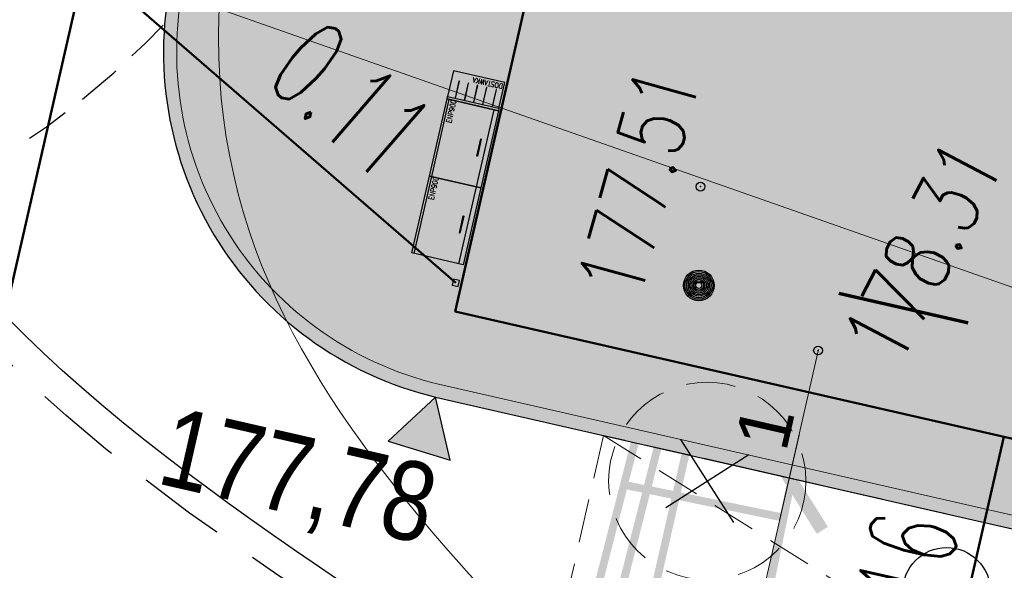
# Model space of a CAD drawing. Header units: metres. Extents: x 964 to 7125, y -212 to 9570.
# Tile 25 of 185: x 1673.92 to 1685.15, y 244.2 to 250.47. Entities that reach past the tile are written whole.
import ezdxf
from ezdxf import colors
from ezdxf.entities.mleader import LeaderData, LeaderLine
from ezdxf.enums import TextEntityAlignment as Align
from ezdxf.math import Vec2, Vec3

# ---------------------------------------------------------------- set-up
doc = ezdxf.new("R2010")
doc.units = ezdxf.units.M
for name, pattern in [('0', [0]), ('1081', [1.5, 1, -0.5]), ('3820', [1.75, 1.25, -0.5]), ('3901', [0]), ('CIĄGłA', [0]), ('DASH', [0.75, 0.5, -0.25]), ('DASHED', [0.75, 0.5, -0.25]), ('HIDDEN', [0.375, 0.25, -0.125])]:
    doc.linetypes.add(name, pattern=pattern)
for name, color, linetype, lineweight in [('- AGP-1_OPISY', 7, 'Continuous', 13), ('_IE', 240, 'Continuous', 9), ('AGP1_BUDYNKI', 7, 'Continuous', 50), ('AGP1_HATCH', 7, 'Continuous', 5), ('AGP1_koncepcja', 6, 'Continuous', 50), ('AGP1_KRAWEZNIKI GRUBOŚCI', 7, 'Continuous', 15), ('AGP1_KRAWEZNIKI NOWE', 7, 'Continuous', 30), ('AGP1_OPISY', 7, 'Continuous', 13), ('AGP1_WYMIARY', 7, 'Continuous', 15), ('AGP1_ZIELEN', 1, 'Continuous', 15), ('IS-KD-czysta', 92, 'Continuous', 50), ('IS-KD-czysta-studnie', 94, 'Continuous', 30), ('IS-KD-opis', 96, 'Continuous', 30), ('IS-KD-opis-rzedne', 96, 'Continuous', 30), ('MIEJCA PARKINGOWE', 7, 'Continuous', 9)]:
    doc.layers.add(name, color=color, linetype=linetype, lineweight=lineweight)
for name, color, linetype in [('0S', 7, 'Continuous'), ('Dzialki', 7, 'Continuous'), ('OT_Ogrodzenia', 7, 'Continuous'), ('OT_ZagospodarowanieTerenu', 7, 'Continuous'), ('SKARPA2', 7, 'Continuous'), ('WYMIARY', 9, 'Continuous'), ('ZP_strefy oddziaływania', 8, 'HIDDEN'), ('zz-odwodnienie', 5, 'Continuous')]:
    doc.layers.add(name, color=color, linetype=linetype)
doc.styles.add('ARIAL', font='arial.ttf')
doc.styles.add('IS-0.6', font='simplex.shx', dxfattribs={"width": 0.6})
doc.styles.add('JACEK_07', font='SIMPLEX.SHX', dxfattribs={"width": 0.7})
doc.styles.get("Standard").update_dxf_attribs({"font": 'arial.ttf'})
doc.styles.add('STYL_ARIAL', font='simplex', dxfattribs={"width": 0.75, "oblique": 0.1})
pattern_1 = [(270, (-21204.567, -9422.822), (9.525, -2e-15), [])]

# ---------------------------------------------------------------- blocks, each defined once
blk = doc.blocks.new('drzewo_liściaste_symbol')
at = {"layer": 'AGP1_ZIELEN', "color": 11, "lineweight": 30, "true_color": 0xf27172, "transparency": 33554559}
for p, q in [((0.53, -0.53), (-0.53, 0.53)), ((-0.53, -0.53), (0.53, 0.53))]:
    blk.add_line(p, q, dxfattribs=at)
at = {"layer": 'AGP1_ZIELEN', "color": 252, "linetype": 'DASHED', "lineweight": 5, "ltscale": 1.5, "true_color": 0x939598}
blk.add_circle((0, 0), 1.5, dxfattribs=at)
blk = doc.blocks.new('DRZEWA DO WYCINKI 20240606')
at = {"layer": 'AGP1_ZIELEN', "lineweight": 9, "xscale": 0.75, "yscale": 0.75, "zscale": 0.75, "rotation": 347.6011741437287}
for p in [(2222.966, 209.759), (2221.913, 207.518)]:
    blk.add_blockref('drzewo_liściaste_symbol', p, dxfattribs=at)
blk = doc.blocks.new('d_rzędna')
at = {"layer": 'zz-odwodnienie'}
blk.add_hatch(color=0, dxfattribs=at).paths.add_polyline_path([(0, 0), (0.369, 0.639), (-0.369, 0.639)])
at = {"layer": 'zz-odwodnienie', "color": 0}
for p, q in [((-0.369, 0.639), (0, 0)), ((0.369, 0.639), (-0.369, 0.639)), ((-0.369, 0.639), (0, 0)), ((0.369, 0.639), (-0.369, 0.639)), ((0, 0), (0.369, 0.639)), ((0, 0), (0.369, 0.639))]:
    blk.add_line(p, q, dxfattribs=at)
blk = doc.blocks.new('_ArchTick')
at = {"layer": 'WYMIARY', "color": 0, "linetype": 'Continuous', "const_width": 0.15}
blk.add_lwpolyline([(-0.5, -0.5), (0.5, 0.5)], dxfattribs=at)
blk = doc.blocks.new('OTZK1')
at = {"color": 0}
blk.add_circle((0.5, 0.5), 0.5, dxfattribs=at)
blk = doc.blocks.new('RTPW02')
at = {"color": 0}
blk.add_circle((0, 0), 0.05, dxfattribs=at)
blk = doc.blocks.new('IS-opis-studni-P-0.6')
at = {"color": 0, "linetype": 'Continuous', "lineweight": 15, "transparency": 16777216}
blk.add_line((0, 0), (3.5, 0), dxfattribs=at)
at = {"color": 0, "linetype": 'Continuous', "lineweight": -2, "transparency": 16777216, "style": 'IS-0.6', "width": 0.6}
for p in [(1.75, 0.25), (1.75, -1.25), (1.75, -2.5)]:
    blk.add_attdef('000,00', text='', height=1, dxfattribs=at).set_placement(p, align=Align.CENTER)
blk.add_attdef('S0', text='', height=1.25, dxfattribs=at).set_placement((3.75, 0), align=Align.MIDDLE_LEFT)
blk = doc.blocks.new('_None', base_point=(2.5, 0))

msp = doc.modelspace()

# ---------------------------------------------------------------- hatches: boundary and pattern name
h = msp.add_hatch()
h.set_pattern_fill('ANSI31', color=256, scale=3, angle=225, style=0)
h.set_pattern_definition(pattern_1)
h.paths.add_polyline_path([(1678.82, 249.56), (1679.33, 249.444), (1679.134, 248.586), (1678.624, 248.703)])
h = msp.add_hatch()
h.set_pattern_fill('ANSI31', color=256, scale=3, angle=225, style=0)
h.set_pattern_definition(pattern_1)
h.paths.add_polyline_path([(1678.619, 248.683), (1679.129, 248.567), (1678.934, 247.709), (1678.424, 247.825)])
at = {"layer": 'AGP1_HATCH', "transparency": 33554625}
h = msp.add_hatch(dxfattribs=at)
h.set_pattern_fill('GRASS', color=8, scale=0.02)
h.set_pattern_definition([(90, (-261.60576, 0), (-0.359210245, 0.359210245), [0.09525, -0.62317049]), (45, (-261.60576, 0), (-0.35921024, 0.35921024), [0.09525, -0.41275]), (135, (-261.60576, 0), (-0.35921024, -0.35921024), [0.09525, -0.41275])])
edge = h.paths.add_edge_path()
edge.add_line((1656.422, 281.175), (1656.127, 280.104))
edge.add_arc((1693.613, 442.4), 166.569, 256.99439, 258.15001)
edge.add_line((1659.408, 279.381), (1659.688, 279.32))
edge.add_line((1659.688, 279.32), (1659.806, 279.868))
edge.add_line((1659.806, 279.868), (1661.429, 279.518))
edge.add_line((1661.429, 279.518), (1661.311, 278.971))
edge.add_line((1661.311, 278.971), (1671.859, 276.699))
edge.add_line((1671.859, 276.699), (1672.89, 277.431))
edge.add_line((1672.89, 277.431), (1656.422, 281.175))
edge = h.paths.add_edge_path()
edge.add_line((1672.89, 277.431), (1671.859, 276.699))
edge.add_line((1671.859, 276.699), (1700.067, 270.625))
edge.add_arc((1697.572, 261.982), 8.996, -9.9, 73.8971, ccw=False)
edge.add_line((1706.434, 260.435), (1699.675, 230.82))
edge.add_line((1699.675, 230.82), (1699.039, 230.965))
edge.add_line((1699.039, 230.965), (1697.66, 224.923))
edge.add_line((1697.66, 224.923), (1693.428, 225.889))
edge.add_line((1693.428, 225.889), (1694.802, 231.912))
edge.add_line((1694.802, 231.912), (1691.417, 230.989))
edge.add_line((1691.417, 230.989), (1687.62, 231.856))
edge.add_line((1687.62, 231.856), (1687.209, 230.055))
edge.add_line((1687.209, 230.055), (1682.489, 231.129))
edge.add_line((1682.489, 231.129), (1682.9, 232.933))
edge.add_line((1682.9, 232.933), (1676.827, 234.319))
edge.add_line((1676.827, 234.319), (1675.092, 235.491))
edge.add_arc((1674.593, 234.803), 0.85, 53.9932, 167.1431)
edge.add_line((1673.764, 234.992), (1672.473, 229.338))
edge.add_line((1672.473, 229.338), (1668.33, 230.283))
edge.add_line((1668.33, 230.283), (1668.697, 231.892))
edge.add_line((1668.697, 231.892), (1649.54, 236.264))
edge.add_line((1649.54, 236.264), (1649.54, 236.264))
edge.add_line((1649.54, 236.264), (1649.974, 238.166))
edge.add_line((1649.974, 238.166), (1646.074, 239.056))
edge.add_line((1646.074, 239.056), (1646.786, 242.175))
edge.add_line((1646.786, 242.175), (1651.997, 262.804))
edge.add_arc((1649.234, 263.502), 2.85, 345.8235, 357.6929)
edge.add_line((1652.081, 263.387), (1652.176, 265.726))
edge.add_line((1652.176, 265.726), (1643.652, 234.685))
edge.add_line((1643.652, 234.685), (1698.062, 222.315))
edge.add_line((1698.062, 222.315), (1709.122, 269.195))
edge.add_line((1709.122, 269.195), (1672.89, 277.431))
at = {"layer": 'AGP1_HATCH', "transparency": 33554477}
h = msp.add_hatch(color=8, dxfattribs=at)
h.dxf.hatch_style = 1
h.paths.add_polyline_path([(1681.679, 259.385), (1697.035, 255.88), (1694.241, 243.641), (1678.886, 247.145)], flags=16)
edge = h.paths.add_edge_path(flags=16)
edge.add_line((1685.185, 266.431), (1685.041, 265.797))
edge.add_line((1685.041, 265.797), (1679.484, 267.066))
edge.add_line((1679.484, 267.066), (1679.628, 267.7))
edge.add_arc((1680.457, 267.51), 0.85, 77.143, 167.143, ccw=False)
edge.add_line((1680.646, 268.339), (1684.546, 267.449))
edge.add_arc((1684.357, 266.62), 0.85, -12.857, 77.143, ccw=False)
edge = h.paths.add_edge_path()
edge.add_line((1698.176, 256.389), (1688.505, 258.596))
edge.add_line((1688.505, 258.596), (1688.984, 260.692))
edge.add_line((1688.984, 260.692), (1693.439, 259.675))
edge.add_line((1693.439, 259.675), (1694.664, 265.073))
edge.add_arc((1694.414, 264.151), 0.955, 74.8696, 168.3871)
edge.add_line((1693.479, 264.343), (1692.631, 260.629))
edge.add_line((1692.631, 260.629), (1684.442, 262.498))
edge.add_line((1684.442, 262.498), (1685.332, 266.398))
edge.add_arc((1684.357, 266.62), 1, 347.143, 437.143)
edge.add_line((1684.579, 267.595), (1680.679, 268.485))
edge.add_arc((1680.457, 267.51), 1, 77.143, 167.143)
edge.add_line((1679.482, 267.733), (1679.304, 266.953))
edge.add_line((1679.304, 266.953), (1684.179, 265.84))
edge.add_line((1684.179, 265.84), (1682.821, 259.893))
edge.add_line((1682.821, 259.893), (1678.938, 260.78))
edge.add_arc((1678.715, 259.783), 1.022, 77.4136, 166.3038)
edge.add_line((1677.723, 260.025), (1675.69, 251.12))
edge.add_arc((1679.596, 250.098), 4.037, 165.3349, 256.6502)
edge.add_line((1678.663, 246.17), (1693.051, 242.887))
edge.add_arc((1693.49, 244.837), 1.999, 257.3113, 345.5302)
edge.add_line((1695.426, 244.337), (1698.176, 256.389))
at = {"layer": 'AGP1_HATCH', "transparency": 33554579}
h = msp.add_hatch(color=8, dxfattribs=at)
h.dxf.hatch_style = 1
h.paths.add_polyline_path([(1678.886, 247.145), (1694.241, 243.641), (1697.035, 255.88), (1681.679, 259.385)])

# ---------------------------------------------------------------- linework, layer by layer
at = {"layer": '- AGP-1_OPISY', "color": 8, "lineweight": 18}
msp.add_lwpolyline([(1678.886, 247.145), (1681.679, 259.385), (1685.111, 258.601), (1696.528, 255.996), (1697.035, 255.88), (1694.241, 243.641), (1678.886, 247.145)], dxfattribs=at)
at = {"color": 8}
for p, q in [((1678.619, 248.683), (1678.819, 249.561)), ((1679.129, 248.567), (1679.329, 249.444)), ((1678.418, 247.806), (1678.619, 248.683)), ((1678.928, 247.689), (1679.129, 248.567))]:
    msp.add_line(p, q, dxfattribs=at)
msp.add_lwpolyline([(1679.384, 249.462), (1679.451, 249.755), (1678.866, 249.888), (1678.799, 249.596)], dxfattribs=at)
for points in [[(1678.929, 249.771), (1678.884, 249.576), (1678.889, 249.575), (1678.934, 249.77)], [(1679.034, 249.747), (1678.989, 249.552), (1678.994, 249.551), (1679.038, 249.746)], [(1679.138, 249.724), (1679.094, 249.529), (1679.099, 249.527), (1679.143, 249.722)], [(1679.243, 249.7), (1679.199, 249.505), (1679.203, 249.504), (1679.248, 249.699)], [(1678.793, 249.567), (1678.799, 249.596), (1679.384, 249.462), (1679.378, 249.433)], [(1679.353, 249.675), (1679.308, 249.48), (1679.313, 249.479), (1679.357, 249.674)], [(1678.592, 248.689), (1678.793, 249.567), (1679.378, 249.433), (1679.177, 248.556)], [(1679.134, 248.916), (1679.178, 249.111), (1679.183, 249.11), (1679.139, 248.915)], [(1678.392, 247.812), (1678.592, 248.689), (1679.177, 248.556), (1678.977, 247.678)], [(1678.934, 248.039), (1678.978, 248.234), (1678.983, 248.233), (1678.938, 248.038)]]:
    msp.add_lwpolyline(points, close=True, dxfattribs=at)
at = {"color": 8, "linetype": '0', "lineweight": 30, "ltscale": 0.1}
msp.add_open_spline([(1686.067, 231.374), (1686.337, 232.456), (1688.143, 239.697), (1673.197, 244.258), (1670.511, 252.669), (1667.225, 256.469), (1668.028, 257.294), (1668.323, 257.597)], degree=3, knots=[0, 0, 0, 0, 3.201083, 21.422723, 30.578449, 32.539306, 33.682043, 33.682043, 33.682043, 33.682043], dxfattribs=at)
at = {"layer": '_IE', "color": 8}
for points in [[(1678.302, 253.321), (1677.412, 253.296), (1676.204, 250.76), (1678.78, 244.452), (1683.615, 237.823), (1683.065, 231.861)], [(1647.483, 247.474), (1659.771, 252.049), (1666.639, 252.862), (1678.157, 252.686)], [(1648.115, 240.582), (1648.732, 243.424), (1662.081, 252.238), (1664.449, 252.571), (1678.138, 252.604)], [(1668.144, 247.381), (1672.559, 251.17), (1678.138, 252.604)], [(1665.209, 249.713), (1666.364, 250.367), (1674.721, 252.214), (1678.127, 252.557)], [(1666.66, 248.761), (1669.989, 251.171), (1675.147, 252.055), (1678.118, 252.516)]]:
    msp.add_spline(points, degree=3, dxfattribs=at)
at = {"layer": '_IE', "color": 8, "linetype": 'CIĄGłA', "lineweight": 0}
for points in [[(1667.135, 248.32), (1671.656, 251.266), (1674.095, 252.204), (1677.971, 251.87)], [(1668.05, 247.468), (1670.371, 249.975), (1674.304, 251.817), (1677.942, 251.745)]]:
    msp.add_spline(points, degree=3, dxfattribs=at)
at = {"layer": 'AGP1_BUDYNKI', "color": 8, "linetype": 'CIĄGłA'}
msp.add_lwpolyline([(1694.241, 243.641), (1678.886, 247.145), (1681.679, 259.385), (1681.679, 259.385), (1697.035, 255.88), (1694.241, 243.641)], dxfattribs=at)
at = {"layer": 'AGP1_koncepcja', "color": 8, "linetype": 'DASHED', "lineweight": 30, "ltscale": 2}
msp.add_open_spline([(1685.865, 231.424), (1686.193, 232.433), (1687.384, 240.162), (1672.778, 243.746), (1670.323, 252.885), (1666.921, 256.567), (1667.877, 257.483), (1668.143, 257.756)], degree=3, knots=[0, 0, 0, 0, 3.183067, 21.404707, 30.560433, 32.52129, 33.664026, 33.664026, 33.664026, 33.664026], dxfattribs=at)
at = {"layer": 'AGP1_KRAWEZNIKI GRUBOŚCI', "color": 8}
msp.add_lwpolyline([(1684.325, 265.807), (1682.934, 259.714), (1678.911, 260.632, 0.423891), (1677.859, 259.95), (1677.853, 259.922), (1675.836, 251.084, 0.421112), (1678.697, 246.317), (1693.084, 243.033, 0.404777), (1695.28, 244.373), (1697.997, 256.276), (1688.325, 258.483), (1688.871, 260.872), (1693.326, 259.855), (1694.489, 264.951, 0.375487), (1693.625, 264.311), (1692.744, 260.449), (1688.942, 261.317)], format="xyb", dxfattribs=at)
at = {"layer": 'AGP1_KRAWEZNIKI NOWE', "color": 8, "linetype": 'CIĄGłA'}
msp.add_line((1678.663, 246.17), (1693.051, 242.887), dxfattribs=at)
msp.add_arc((1679.595, 250.098), 4.037, 165.3321, 256.653, dxfattribs=at)
at = {"layer": 'AGP1_OPISY', "color": 8, "const_width": 0.0379}
msp.add_lwpolyline([(1683.261, 247.352), (1684.738, 247.015)], dxfattribs=at)
at = {"layer": 'AGP1_WYMIARY', "color": 8, "linetype": 'CIĄGłA', "lineweight": 0}
for p, q in [((1683.032, 246.712), (1682.587, 244.762)), ((1682.921, 246.225), (1681.946, 246.447)), ((1682.809, 245.737), (1681.808, 241.35)), ((1682.698, 245.25), (1681.723, 245.472)), ((1682.698, 245.25), (1683.673, 245.027))]:
    msp.add_line(p, q, dxfattribs=at)
at = {"layer": 'Dzialki', "color": 8, "const_width": 0.09}
msp.add_lwpolyline([(1703.462, 245.205), (1649.882, 257.395)], dxfattribs=at)
at = {"layer": 'IS-KD-czysta', "color": 8, "ltscale": 2}
for p, q in [((1674.667, 251.131), (1671.655, 237.935)), ((1678.894, 247.472), (1675.045, 250.804)), ((1685.145, 245.717), (1684.242, 241.76))]:
    msp.add_line(p, q, dxfattribs=at)
at = {"layer": 'IS-KD-czysta-studnie'}
msp.add_lwpolyline([(1678.852, 247.445), (1678.92, 247.43), (1678.936, 247.498), (1678.867, 247.514)], close=True, dxfattribs=at)
at = {"layer": 'MIEJCA PARKINGOWE', "color": 8, "linetype": 'DASH', "lineweight": 0}
for points in [[(1690.328, 243.508), (1680.579, 245.733), (1679.8, 242.321), (1689.549, 240.096), (1690.328, 243.508)], [(1680.579, 245.733), (1689.549, 240.096)]]:
    msp.add_lwpolyline(points, dxfattribs=at)
at = {"layer": 'OT_Ogrodzenia', "color": 251, "linetype": '3901', "true_color": 0x636466, "const_width": 0.09}
msp.add_lwpolyline([(1687.222, 269.245), (1678.532, 235.145)], dxfattribs=at)
at = {"layer": 'OT_Ogrodzenia', "color": 251, "true_color": 0x636466}
for radius in [0.175, 0.158, 0.14, 0.122, 0.105, 0.0875, 0.07, 0.0525, 0.035]:
    msp.add_circle((1681.665, 247.442), radius, dxfattribs=at)
at = {"layer": 'OT_ZagospodarowanieTerenu', "color": 251, "linetype": '1081', "true_color": 0x636466, "const_width": 0.09}
msp.add_lwpolyline([(1718.542, 260.235), (1716.922, 265.535), (1697.322, 266.435), (1683.672, 254.995), (1678.992, 234.455), (1682.282, 232.495), (1682.662, 227.255), (1698.832, 221.325), (1696.322, 206.435), (1703.682, 205.955), (1707.562, 209.025), (1708.492, 217.075), (1711.172, 228.515), (1709.932, 235.265), (1708.172, 239.455), (1710.772, 242.145), (1715.712, 241.735), (1717.062, 247.255), (1716.642, 251.005), (1718.542, 260.235)], dxfattribs=at)
at = {"layer": 'SKARPA2', "color": 252, "linetype": '3820', "true_color": 0x939598, "const_width": 0.09}
for points in [[(1697.116, 221.156), (1682.8, 225.98), (1682.793, 227.45), (1681.913, 231.497), (1679.898, 234.979), (1679.349, 239.479), (1681.684, 248.568), (1683.429, 254.88), (1685.415, 253.836), (1685.327, 251.1)], [(1685.327, 251.1), (1683.025, 246.701), (1681.361, 238.612), (1681.949, 236.331), (1685.252, 228.57), (1683.811, 227.143), (1696.288, 223.282)]]:
    msp.add_lwpolyline(points, dxfattribs=at)
at = {"layer": 'SKARPA2', "color": 252, "true_color": 0x939598, "const_width": 0.09}
for points in [[(1684.773, 250.041), (1683.601, 250.654)], [(1684.224, 248.993), (1682.107, 250.1)], [(1683.675, 247.944), (1682.73, 248.439)], [(1683.127, 246.896), (1681.476, 247.76)], [(1682.831, 245.758), (1681.943, 245.94)], [(1682.632, 244.795), (1680.811, 245.17)]]:
    msp.add_lwpolyline(points, dxfattribs=at)
at = {"layer": 'SKARPA2', "color": 251, "true_color": 0x636466}
for p in [(1681.684, 248.568), (1683.025, 246.701)]:
    msp.add_point(p, dxfattribs=at)
at = {"layer": 'ZP_strefy oddziaływania', "color": 8, "ltscale": 2}
for points in [[(1660.322, 264.811), (1660.73, 265.251, -0.414214), (1674.862, 265.787), (1675.571, 265.129, -0.414214), (1676.107, 250.997), (1675.699, 250.557, -0.414214), (1661.567, 250.021), (1660.857, 250.679, -0.414214)], [(1661.789, 263.451), (1662.196, 263.891, -0.414214), (1673.502, 264.32), (1674.211, 263.662, -0.414214), (1674.64, 252.357), (1674.232, 251.917, -0.414214), (1662.927, 251.488), (1662.217, 252.146, -0.414214)], [(1717.151, 222.935), (1717.607, 224.907, 0.414214), (1695.142, 260.898), (1688.104, 262.526, 0.414214), (1652.113, 240.061), (1651.657, 238.089, 0.414214), (1674.122, 202.099), (1681.16, 200.47, 0.414214)]]:
    msp.add_lwpolyline(points, format="xyb", close=True, dxfattribs=at)
at = {"layer": 'ZP_strefy oddziaływania', "color": 8, "ltscale": 2, "elevation": 0}
msp.add_lwpolyline([(1692.137, 260.857), (1690.577, 261.213, 0.414214), (1654.654, 238.641), (1654.509, 238.007, 0.414214), (1677.081, 202.083), (1678.641, 201.727, 0.414214), (1714.565, 224.3), (1714.709, 224.933, 0.414214)], format="xyb", close=True, dxfattribs=at)

# ---------------------------------------------------------------- block references
at = {"layer": '0S', "color": 8, "linetype": 'CIĄGłA'}
msp.add_blockref('DRZEWA DO WYCINKI 20240606', (-541.205, 35.454), dxfattribs=at)
at = {"layer": 'AGP1_WYMIARY', "color": 8, "linetype": 'CIĄGłA', "lineweight": 0}
for p, rotation in [((1682.921, 246.225), 77.13999596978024), ((1682.698, 245.25), 257.1399959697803), ((1682.698, 245.25), 77.14314290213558)]:
    msp.add_blockref('_ArchTick', p, dxfattribs=dict(at, rotation=rotation))
at = {"layer": 'OT_ZagospodarowanieTerenu', "color": 251, "true_color": 0x636466}
msp.add_blockref('OTZK1', (1683.992, 243.455), dxfattribs=at)
at = {"layer": 'SKARPA2', "color": 251, "true_color": 0x636466}
for p in [(1681.684, 248.568), (1683.025, 246.701)]:
    msp.add_blockref('RTPW02', p, dxfattribs=at)
at = {"layer": 'zz-odwodnienie', "color": 8, "rotation": 162.9755475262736}
msp.add_blockref('d_rzędna', (1678.663, 246.17), dxfattribs=at)
msp.add_blockref('d_rzędna', (1678.663, 246.17), dxfattribs=at)
msp.add_blockref('d_rzędna', (1678.663, 246.17), dxfattribs=at)

# ---------------------------------------------------------------- texts
at = {"color": 8, "char_height": 0.06, "width": 0.78797, "attachment_point": 5, "style": 'JACEK_07'}
for s, insert, rotation in [('DOSTAWKA', (1679.256, 249.748, 0), 167.143), ('ENP900', (1678.841, 249.426, 0), 77.143), ('ENP900', (1678.64, 248.549, 0), 77.143)]:
    msp.add_mtext(s, dxfattribs=dict(at, insert=insert, rotation=rotation))
at = {"layer": 'AGP1_WYMIARY', "color": 8, "linetype": 'CIĄGłA', "lineweight": 0, "insert": (1682.418, 245.826), "char_height": 0.6, "attachment_point": 5, "rotation": 77.14, "style": 'ARIAL'}
msp.add_mtext('\\A1;1', dxfattribs=at)
at = {"layer": 'IS-KD-opis', "color": 8, "style": 'IS-0.6', "width": 0.6}
for s, rotation, p in [('0.11', 319.1181, (1676.69, 249.765)), ('0.16', 77.143, (1684.25, 242.944))]:
    msp.add_text(s, height=1, rotation=rotation, dxfattribs=at).set_placement(p)
at = {"layer": 'SKARPA2', "color": 251, "true_color": 0x636466, "style": 'STYL_ARIAL', "width": 0.75}
for s, rotation, p in [('177.51', 74.5461, (1681.2, 247.182)), ('178.31', 62.3769, (1684.132, 246.377))]:
    msp.add_text(s, height=0.75, rotation=rotation, dxfattribs=at).set_placement(p, align=Align.BOTTOM_LEFT)
at = {"layer": 'zz-odwodnienie', "color": 8, "insert": (1675.664, 246.068), "char_height": 0.9, "width": 5.78409, "attachment_point": 1, "rotation": 347.143}
msp.add_mtext('{\\fArial Narrow|b0|i0|c238|p34;177,78}', dxfattribs=at)
msp.add_mtext('{\\fArial Narrow|b0|i0|c238|p34;177,78}', dxfattribs=at)
msp.add_mtext('{\\fArial Narrow|b0|i0|c238|p34;177,78}', dxfattribs=at)

# ---------------------------------------------------------------- leaders
at = {"layer": 'IS-KD-opis-rzedne', "color": 8}
ml = msp.add_multileader_block('Standard', dxfattribs=at)
ml.set_content('IS-opis-studni-P-0.6', color=8)
ml.set_attribute('S0', 'D12', width=0)
ml.set_attribute('000,00', '177,78', width=0)
ml.set_attribute('000,00', '176,33', width=0)
ml.set_attribute('000,00', '', width=0)
ml.set_leader_properties(linetype='Continuous', lineweight=9)
ml.set_arrow_properties(name='NONE')
ml.build(insert=Vec2(0, 0))
ml.multileader.update_dxf_attribs({"has_dogleg": 0, "text_left_attachment_type": 6, "text_right_attachment_type": 6, "dogleg_length": 0, "arrow_head_size": 5, "block_connection_type": 1})
ctx = ml.context
ctx.base_point, ctx.char_height, ctx.arrow_head_size, ctx.landing_gap_size, ctx.plane_origin = Vec3(1703.605, 240.978), 20, 5, 5, Vec3(1680.889, 248.024)
ctx.left_attachment, ctx.right_attachment, ctx.text_align_type, ctx.attachment_type = 6, 6, 2, 1
notes = []
notes.append((ctx, [(1, (1, 1, 0), (1703.605, 240.978), (1, 0), 0, [(0, [(1674.667, 251.131)], 0, [])])]))
ctx.block.insert = Vec3(1703.605, 240.978)
for ctx, leaders in notes:
    for number, flags, end, landing, length, lines in leaders:
        leader = LeaderData()
        leader.index, (leader.has_last_leader_line, leader.has_dogleg_vector, leader.attachment_direction) = number, flags
        leader.last_leader_point, leader.dogleg_vector, leader.dogleg_length = Vec3(end), Vec3(landing), length
        for number, points, colour, breaks in lines:
            line = LeaderLine()
            line.index, line.vertices, line.color, line.breaks = number, Vec3.list(points), colors.encode_raw_color(colour), breaks
            leader.lines.append(line)
        ctx.leaders.append(leader)

doc.saveas('drawing.dxf')
